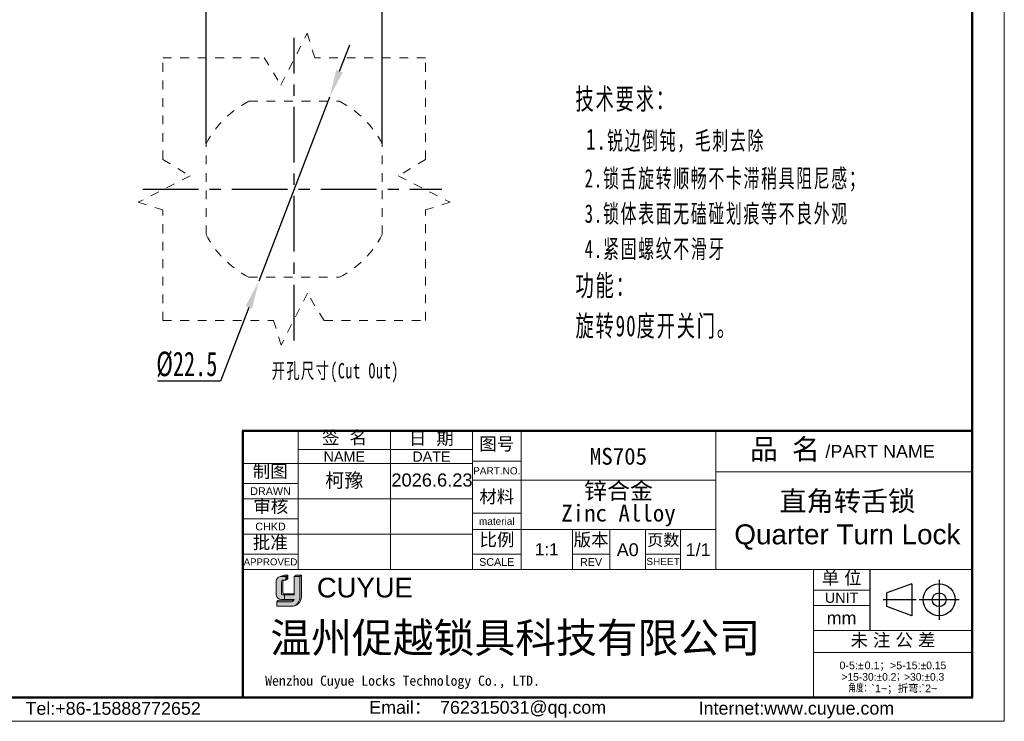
# Model space of a CAD drawing. Header units: millimetres. Extents: x 2687 to 2904, y 1405 to 1558.
# Tile 8 of 9: x 2791 to 2904, y 1405 to 1485. Entities that reach past the tile are written whole.
import ezdxf

# ---------------------------------------------------------------- set-up
doc = ezdxf.new("R2010")
doc.units = ezdxf.units.MM
doc.linetypes.add('CENTER', pattern=[10.159999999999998, 6.35, -1.27, 1.27, -1.27])
doc.linetypes.add('虚线', pattern=[2, 1, -1])
for name, color, linetype, lineweight in [('0007', 7, 'Continuous', 5), ('实线层', 7, 'Continuous', 25), ('尺寸线层', 3, 'Continuous', 18), ('粗实线层', 7, 'Continuous', 50), ('细实线层', 3, 'Continuous', 18), ('虚线层', 6, '虚线', 18)]:
    doc.layers.add(name, color=color, linetype=linetype, lineweight=lineweight)
doc.layers.add('中心线层', color=1, linetype='CENTER')
doc.styles.add('ARIAL', font='arial.ttf')
doc.styles.get("Standard").update_dxf_attribs({"font": 'arial.ttf'})
doc.styles.add('TEXTSTYLE_2', font='arial.ttf')
doc.styles.add('TEXTSTYLE_3', font='arial.ttf')
doc.styles.add('TEXTSTYLE_4', font='arial.ttf')
doc.styles.add('标准', font='txt', dxfattribs={"width": 0.667})
doc.dimstyles.new('标准', dxfattribs={"dimscale": 0.8, "dimtxt": 3.5, "dimasz": 4, "dimexe": 2, "dimexo": 0, "dimtad": 1, "dimdec": 1, "dimdsep": 46, "dimtxsty": '标准', "dimblk": '_CAXARROW', "dimcen": 0, "dimdle": 8, "dimazin": 2, "dimtfac": 0.707107, "dimtmove": 0, "dimatfit": 3, "dimfxl": 1, "dimtolj": 1, "dimarcsym": 1})

# ---------------------------------------------------------------- blocks, each defined once
blk = doc.blocks.new('_CAXARROW')
blk.add_hatch(color=0).paths.add_polyline_path([(0, 0), (-1, 0.125), (-1, -0.125)], flags=0)
blk = doc.blocks.new('*D13')
at = {"layer": 'Defpoints', "color": 0, "transparency": 16777216}
for p in [(2826.660636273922, 1475.85356515), (2818.588797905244, 1454.851293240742)]:
    blk.add_point(p, dxfattribs=at)
at = {"layer": '尺寸线层', "color": 0, "linetype": 'Continuous', "lineweight": -2, "transparency": 16777216}
for p, q in [((2827.808631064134, 1478.840554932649), (2828.956625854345, 1481.827544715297)), ((2826.660636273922, 1475.85356515), (2818.588797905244, 1454.851293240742)), ((2817.440803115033, 1451.864303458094), (2814.210965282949, 1443.460526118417)), ((2814.210965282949, 1443.460526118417), (2807.041859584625, 1443.460526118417))]:
    blk.add_line(p, q, dxfattribs=at)
at = {"layer": '尺寸线层', "color": 0, "lineweight": -2, "transparency": 16777216, "xscale": 3.2, "yscale": 3.2, "zscale": 3.2}
for p, rotation in [((2826.660636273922, 1475.85356515), 248.9766508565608), ((2818.588797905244, 1454.851293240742), 68.97665085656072)]:
    blk.add_blockref('_CAXARROW', p, dxfattribs=dict(at, rotation=rotation))
at = {"layer": '尺寸线层', "color": 0, "transparency": 16777216, "insert": (2810.376412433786, 1445.360526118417), "char_height": 2.8, "width": 18.36821117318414, "attachment_point": 5, "style": '标准'}
blk.add_mtext('\\A1;%%C22.5', dxfattribs=at)
blk = doc.blocks.new('*D14')
at = {"layer": 'Defpoints', "color": 0, "transparency": 16777216}
for p in [(2832.674717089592, 1489.217291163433), (2812.574717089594, 1470.539914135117), (2832.674717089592, 1470.539914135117)]:
    blk.add_point(p, dxfattribs=at)
at = {"layer": '尺寸线层', "color": 0, "linetype": 'Continuous', "lineweight": -2, "transparency": 16777216}
for p, q in [((2812.574717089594, 1470.539914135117), (2812.574717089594, 1490.817291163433)), ((2832.674717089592, 1470.539914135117), (2832.674717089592, 1490.817291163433)), ((2815.774717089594, 1489.217291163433), (2829.474717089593, 1489.217291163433))]:
    blk.add_line(p, q, dxfattribs=at)
at = {"layer": '尺寸线层', "color": 0, "lineweight": -2, "transparency": 16777216, "xscale": 3.2, "yscale": 3.2, "zscale": 3.2, "rotation": 180}
blk.add_blockref('_CAXARROW', (2812.574717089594, 1489.217291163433), dxfattribs=at)
at = {"layer": '尺寸线层', "color": 0, "lineweight": -2, "transparency": 16777216, "xscale": 3.2, "yscale": 3.2, "zscale": 3.2}
blk.add_blockref('_CAXARROW', (2832.674717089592, 1489.217291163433), dxfattribs=at)
at = {"layer": '尺寸线层', "color": 0, "transparency": 16777216, "insert": (2822.624717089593, 1491.132008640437), "char_height": 2.8, "attachment_point": 5, "style": '标准'}
blk.add_mtext('\\A1;{\\fAMGDT|b0|i0|c134|p34;o}%%C20.1', dxfattribs=at)

msp = doc.modelspace()

# ---------------------------------------------------------------- hatches: boundary and pattern name
at = {"layer": '实线层'}
h = msp.add_hatch(color=254, dxfattribs=at)
h.paths.add_polyline_path([(2821.489032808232, 1421.29974562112), (2821.011566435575, 1421.166787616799), (2821.668054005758, 1421.166787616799), (2821.893835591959, 1421.29974562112)], flags=0)
h.paths.add_polyline_path([(2822.629649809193, 1421.166787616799), (2823.269211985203, 1421.166787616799), (2823.457172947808, 1421.29974562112), (2822.865405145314, 1421.29974562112)], flags=0)
msp.add_hatch(color=251, dxfattribs=at).paths.add_polyline_path([(2821.668054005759, 1420.719774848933), (2821.893835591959, 1420.891329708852), (2821.893835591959, 1421.29974562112), (2821.668054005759, 1421.166787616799)], flags=0)
h = msp.add_hatch(color=251, dxfattribs=at)
edge = h.paths.add_edge_path(flags=0)
edge.add_line((2823.457172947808, 1421.29974562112), (2823.269211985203, 1421.166787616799))
edge.add_line((2823.269211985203, 1421.166787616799), (2823.269211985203, 1418.822909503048))
edge.add_arc((2822.208387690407, 1418.781533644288), 1.06163088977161, -71.74154242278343, 2.2336036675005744, ccw=False)
edge.add_arc((2822.365099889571, 1418.851546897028), 1.09244847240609, 279.2658368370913, 358.4978790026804)
edge.add_line((2823.457172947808, 1418.822909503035), (2823.457172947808, 1421.29974562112))
h = msp.add_hatch(color=30, dxfattribs=at)
edge = h.paths.add_edge_path(flags=0)
edge.add_arc((2821.391565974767, 1420.516965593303), 0.2089239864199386, 103.89623382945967, 180.1196323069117, ccw=False)
edge.add_line((2821.341389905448, 1420.719774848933), (2821.668054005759, 1420.719774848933))
edge.add_line((2821.668054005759, 1420.719774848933), (2821.668054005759, 1421.166787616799))
edge.add_line((2821.668054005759, 1421.166787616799), (2821.011566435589, 1421.166787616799))
edge.add_arc((2821.217266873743, 1420.550248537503), 0.6499485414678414, 108.4506221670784, 173.4013944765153)
edge.add_line((2820.571623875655, 1420.624936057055), (2820.571623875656, 1419.046319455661))
edge.add_arc((2821.127765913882, 1419.098130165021), 0.558550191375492, 185.3223660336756, 272.7233690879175)
edge.add_line((2821.154304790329, 1418.540210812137), (2821.504297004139, 1418.540210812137))
edge.add_line((2821.504297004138, 1418.540210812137), (2821.504297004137, 1419.046319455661))
edge.add_line((2821.504297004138, 1419.046319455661), (2821.346742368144, 1419.046319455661))
edge.add_arc((2821.333604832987, 1419.196835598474), 0.151088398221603, 177.6597996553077, 274.98831874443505, ccw=False)
edge.add_line((2821.182642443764, 1419.203004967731), (2821.182642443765, 1420.516529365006))
h = msp.add_hatch(color=251, dxfattribs=at)
edge = h.paths.add_edge_path(flags=0)
edge.add_line((2821.333309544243, 1419.29390280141), (2821.333309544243, 1420.516529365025))
edge.add_arc((2821.542233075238, 1420.516965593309), 0.2089239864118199, 103.89623382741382, 180.1196323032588, ccw=False)
edge.add_line((2821.492057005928, 1420.719774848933), (2821.341389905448, 1420.719774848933))
edge.add_arc((2821.391565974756, 1420.516965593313), 0.208923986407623, 103.8962338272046, 180.1196323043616)
edge.add_line((2821.182642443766, 1420.516529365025), (2821.182642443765, 1419.20300496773))
edge.add_arc((2821.333604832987, 1419.196835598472), 0.1510883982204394, 177.6597996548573, 274.9883187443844)
edge.add_line((2821.346742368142, 1419.04631945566), (2822.629649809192, 1419.046319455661))
edge.add_line((2822.629649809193, 1419.046319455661), (2822.629649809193, 1419.173507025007))
edge.add_line((2822.629649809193, 1419.173507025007), (2821.429735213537, 1419.173507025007))
edge.add_arc((2821.452017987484, 1419.290165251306), 0.1187672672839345, 178.1966309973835, 259.1862447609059, ccw=False)
h = msp.add_hatch(color=251, dxfattribs=at)
edge = h.paths.add_edge_path(flags=0)
edge.add_line((2820.776745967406, 1418.419943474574), (2820.642267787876, 1418.271945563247))
edge.add_line((2820.642267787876, 1418.271945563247), (2822.310658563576, 1418.271945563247))
edge.add_arc((2822.249533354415, 1418.668415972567), 0.4011546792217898, 278.7644802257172, 323.8869948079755)
edge.add_line((2822.573608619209, 1418.431983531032), (2820.776745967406, 1418.419943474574))
at = {"layer": '尺寸线层'}
h = msp.add_hatch(color=179, dxfattribs=at)
edge = h.paths.add_edge_path(flags=0)
edge.add_line((2823.269211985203, 1421.166787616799), (2822.629649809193, 1421.166787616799))
edge.add_line((2822.629649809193, 1421.166787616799), (2822.629649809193, 1419.046319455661))
edge.add_line((2822.629649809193, 1419.046319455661), (2821.504297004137, 1419.046319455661))
edge.add_line((2821.504297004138, 1419.046319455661), (2821.504297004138, 1418.540210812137))
edge.add_line((2821.504297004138, 1418.540210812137), (2822.629649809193, 1418.540210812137))
edge.add_arc((2822.249533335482, 1418.668416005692), 0.4011547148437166, 278.7644821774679, 341.36184450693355, ccw=False)
edge.add_line((2822.310658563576, 1418.271945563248), (2820.642267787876, 1418.271945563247))
edge.add_line((2820.642267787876, 1418.271945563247), (2820.642267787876, 1417.759255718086))
edge.add_line((2820.642267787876, 1417.759255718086), (2822.346562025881, 1417.759255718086))
edge.add_arc((2822.365099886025, 1418.851546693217), 1.092448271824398, 269.0276957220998, 279.2658387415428)
edge.add_arc((2822.2083876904, 1418.781533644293), 1.061630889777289, 288.258457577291, 362.2336036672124)
edge.add_line((2823.269211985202, 1418.822909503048), (2823.269211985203, 1421.166787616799))

# ---------------------------------------------------------------- linework, layer by layer
at = {"color": 0, "linetype": 'Continuous'}
for p, q in [((2888.305045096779, 1421.940453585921), (2888.305045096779, 1414.981163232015)), ((2893.093190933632, 1420.320421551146), (2890.23550972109, 1419.285597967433)), ((2893.093190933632, 1420.320421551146), (2893.093190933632, 1416.677841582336)), ((2896.225461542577, 1420.789156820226), (2896.225461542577, 1416.209106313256)), ((2890.23550972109, 1417.712665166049), (2890.23550972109, 1419.285597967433)), ((2893.61075885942, 1418.499131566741), (2889.830994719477, 1418.499131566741)), ((2898.515486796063, 1418.499131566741), (2893.935436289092, 1418.499131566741)), ((2893.093190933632, 1416.677841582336), (2890.23550972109, 1417.712665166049))]:
    msp.add_line(p, q, dxfattribs=at)
for radius in [1.82128998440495, 0.7864664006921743]:
    msp.add_circle((2896.225461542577, 1418.499131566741), radius, dxfattribs=at)
at = {"layer": '0007'}
for p, q in [((2821.011566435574, 1421.166787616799), (2821.489032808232, 1421.29974562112)), ((2821.489032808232, 1421.29974562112), (2821.893835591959, 1421.29974562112)), ((2821.668054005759, 1421.166787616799), (2821.893835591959, 1421.29974562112)), ((2821.893835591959, 1420.891329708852), (2821.893835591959, 1421.29974562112)), ((2822.629649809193, 1421.166787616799), (2822.865405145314, 1421.29974562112)), ((2822.865405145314, 1421.29974562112), (2823.457172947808, 1421.29974562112)), ((2823.269211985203, 1421.166787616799), (2823.457172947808, 1421.29974562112)), ((2823.457172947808, 1421.29974562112), (2823.457172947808, 1418.822909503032)), ((2820.571623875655, 1419.046319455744), (2820.571623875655, 1420.624936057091)), ((2821.011566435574, 1421.166787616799), (2821.668054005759, 1421.166787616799)), ((2821.182642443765, 1419.20300496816), (2821.182642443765, 1420.516529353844)), ((2821.333309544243, 1419.29390280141), (2821.333309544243, 1420.516529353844)), ((2821.341389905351, 1420.719774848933), (2821.668054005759, 1420.719774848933)), ((2821.668054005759, 1420.719774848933), (2821.668054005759, 1421.166787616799)), ((2821.668054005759, 1420.719774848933), (2821.893835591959, 1420.891329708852)), ((2822.629649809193, 1421.166787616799), (2823.269211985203, 1421.166787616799)), ((2822.629649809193, 1419.046319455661), (2822.629649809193, 1421.166787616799)), ((2823.269211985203, 1421.166787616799), (2823.269211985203, 1418.822909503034)), ((2821.346742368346, 1419.046319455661), (2822.629649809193, 1419.046319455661)), ((2821.429735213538, 1419.173507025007), (2822.629649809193, 1419.173507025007)), ((2821.504297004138, 1419.046319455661), (2821.504297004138, 1418.540210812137)), ((2820.642267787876, 1418.271945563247), (2820.776745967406, 1418.419943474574)), ((2820.642267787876, 1417.759255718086), (2820.642267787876, 1418.271945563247)), ((2820.642267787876, 1418.271945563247), (2822.310658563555, 1418.271945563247)), ((2820.776745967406, 1418.419943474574), (2822.573608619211, 1418.431983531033)), ((2821.154304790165, 1418.540210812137), (2822.629649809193, 1418.540210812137)), ((2820.642267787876, 1417.759255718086), (2822.346562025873, 1417.759255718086))]:
    msp.add_line(p, q, dxfattribs=at)
for centre, radius, start, end in [((2821.217266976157, 1420.550248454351), 0.6499486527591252, 108.4506284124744, 173.4013882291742), ((2821.391565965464, 1420.516965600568), 0.2089239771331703, 103.8962318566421, 180.1196373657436), ((2821.542233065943, 1420.516965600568), 0.2089239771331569, 103.896231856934, 180.1196373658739), ((2821.127765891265, 1419.098130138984), 0.5585501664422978, 185.3223635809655, 272.7233715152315), ((2821.333604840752, 1419.196835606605), 0.1510884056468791, 177.6598026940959, 274.9883156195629), ((2821.452017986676, 1419.290165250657), 0.1187672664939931, 178.1966306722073, 259.1862450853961), ((2822.249533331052, 1418.668416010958), 0.4011547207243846, 278.7644826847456, 341.3618439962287), ((2822.365099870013, 1418.851546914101), 1.0924484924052, 269.0276967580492, 358.4978781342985), ((2822.208387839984, 1418.781533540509), 1.061630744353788, 288.2424993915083, 2.233609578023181)]:
    msp.add_arc(centre, radius, start, end, dxfattribs=at)
at = {"layer": '中心线层'}
for p, q in [((2822.624717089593, 1448.083383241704), (2822.624717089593, 1482.621475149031)), ((2805.355671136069, 1465.352429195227), (2839.454879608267, 1465.352429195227))]:
    msp.add_line(p, q, dxfattribs=at)
at = {"layer": '粗实线层'}
msp.add_lwpolyline([(2699.575110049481, 1554.481628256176), (2900.001331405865, 1554.481628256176), (2900.001331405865, 1407.3349322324), (2699.575110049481, 1407.3349322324)], close=True, dxfattribs=at)
msp.add_lwpolyline([(2900.00121746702, 1437.794222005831), (2867.540153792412, 1437.794222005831), (2816.764386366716, 1437.793612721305), (2816.764386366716, 1407.320352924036)], dxfattribs=at)
at = {"layer": '细实线层'}
for p, q in [((2823.080380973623, 1437.793612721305), (2823.080380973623, 1421.945144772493)), ((2833.607038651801, 1437.793612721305), (2833.607038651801, 1421.945144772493)), ((2842.963523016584, 1437.807130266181), (2842.963523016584, 1421.945144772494)), ((2842.96406769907, 1437.793612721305), (2842.96406769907, 1421.945144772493)), ((2848.519259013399, 1437.79399376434), (2848.519259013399, 1421.945144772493)), ((2870.740153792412, 1437.794222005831), (2870.740153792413, 1421.945144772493)), ((2823.080380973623, 1435.629799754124), (2842.96406769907, 1435.629799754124)), ((2816.764386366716, 1434.050801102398), (2842.96406769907, 1434.050801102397)), ((2842.963523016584, 1434.298244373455), (2848.519259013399, 1434.298244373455)), ((2870.740153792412, 1433.115707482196), (2900.00121746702, 1433.115707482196)), ((2816.764386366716, 1431.770025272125), (2823.080380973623, 1431.770025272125)), ((2842.963523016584, 1432.134431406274), (2870.742203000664, 1432.134431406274)), ((2816.764386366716, 1430.015582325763), (2842.96406769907, 1430.015582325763)), ((2842.963523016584, 1428.391619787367), (2848.519259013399, 1428.391619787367)), ((2816.764386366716, 1427.734806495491), (2823.080380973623, 1427.734806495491)), ((2816.764386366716, 1425.980363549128), (2842.96406769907, 1425.980363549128)), ((2842.963523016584, 1426.520213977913), (2870.742203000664, 1426.520213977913)), ((2854.367402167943, 1426.520213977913), (2854.367402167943, 1421.945144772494)), ((2858.63654667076, 1426.520213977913), (2858.63654667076, 1421.945144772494)), ((2862.73024687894, 1426.520213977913), (2862.73024687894, 1421.945144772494)), ((2866.706984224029, 1426.520213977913), (2866.706984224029, 1421.945144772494)), ((2816.764386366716, 1423.699587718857), (2823.080380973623, 1423.699587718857)), ((2842.963523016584, 1423.713105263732), (2848.519259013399, 1423.713105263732)), ((2854.367402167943, 1423.713105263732), (2858.63654667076, 1423.713105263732)), ((2862.73024687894, 1423.713105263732), (2866.706984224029, 1423.713105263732)), ((2816.764386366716, 1421.945144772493), (2881.872030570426, 1421.945144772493)), ((2881.872030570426, 1421.945144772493), (2881.872030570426, 1407.383525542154)), ((2881.872087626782, 1421.940453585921), (2900.001331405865, 1421.940453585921)), ((2881.872087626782, 1421.940453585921), (2881.872087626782, 1407.320352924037)), ((2881.872087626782, 1419.601196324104), (2888.305045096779, 1419.601196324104)), ((2881.872087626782, 1417.846753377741), (2888.305045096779, 1417.846753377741)), ((2881.872087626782, 1414.981163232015), (2900.001331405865, 1414.981163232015)), ((2881.872087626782, 1412.466461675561), (2900.001331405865, 1412.466461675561))]:
    msp.add_line(p, q, dxfattribs=at)
msp.add_lwpolyline([(2686.544106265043, 1558.136717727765), (2903.656420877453, 1558.136717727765), (2903.656420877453, 1404.62295992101), (2686.544106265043, 1404.62295992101)], close=True, dxfattribs=at)
at = {"layer": '虚线层'}
for p, q in [((2821.112819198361, 1477.23355017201), (2824.119078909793, 1483.166957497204)), ((2824.119078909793, 1483.166957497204), (2824.966169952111, 1480.352429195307)), ((2807.624717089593, 1480.352429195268), (2819.214128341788, 1480.352429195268)), ((2807.624717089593, 1468.763017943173), (2807.624717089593, 1480.352429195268)), ((2819.214128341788, 1480.352429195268), (2821.112819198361, 1477.23355017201)), ((2837.624717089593, 1480.352429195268), (2824.966169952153, 1480.352429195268)), ((2837.624717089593, 1468.763017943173), (2837.624717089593, 1480.352429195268)), ((2817.470835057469, 1475.402429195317), (2827.778599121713, 1475.402429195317)), ((2812.574717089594, 1460.19854716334), (2812.574717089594, 1470.539914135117)), ((2832.674717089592, 1460.198547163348), (2832.674717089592, 1470.539914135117)), ((2807.624717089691, 1468.763017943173), (2810.74359611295, 1466.864327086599)), ((2837.624717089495, 1468.763017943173), (2834.505838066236, 1466.864327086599)), ((2810.74359611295, 1466.864327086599), (2804.810188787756, 1463.858067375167)), ((2834.505838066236, 1466.864327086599), (2840.43924539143, 1463.858067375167)), ((2804.810188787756, 1463.858067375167), (2807.624717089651, 1463.010976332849)), ((2807.624717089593, 1450.352429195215), (2807.624717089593, 1463.010976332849)), ((2840.43924539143, 1463.858067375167), (2837.624717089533, 1463.010976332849)), ((2837.624717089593, 1450.352429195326), (2837.624717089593, 1463.010976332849)), ((2817.437232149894, 1455.302429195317), (2827.778599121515, 1455.302429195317)), ((2824.136614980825, 1453.471308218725), (2821.130355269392, 1447.537900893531)), ((2826.035305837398, 1450.352429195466), (2824.136614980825, 1453.471308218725)), ((2807.62471708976, 1450.352429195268), (2820.283264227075, 1450.352429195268)), ((2821.130355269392, 1447.537900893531), (2820.283264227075, 1450.352429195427)), ((2826.035305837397, 1450.352429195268), (2837.624717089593, 1450.352429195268))]:
    msp.add_line(p, q, dxfattribs=at)
for centre, radius, start, end in [((2822.624717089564, 1465.352429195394), 11.29999999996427, 117.2660444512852, 152.7339555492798), ((2822.624717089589, 1465.352429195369), 11.30000000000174, 27.26604445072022, 62.73395554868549), ((2822.624717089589, 1465.352429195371), 11.29999999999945, 207.2660444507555, 242.7339555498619), ((2822.624717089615, 1465.352429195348), 11.29999999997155, 297.2660444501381, 332.7339555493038)]:
    msp.add_arc(centre, radius, start, end, dxfattribs=at)

# ---------------------------------------------------------------- texts
at = {"color": 0, "linetype": 'Continuous', "attachment_point": 2, "line_spacing_factor": 0.8999999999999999}
for s, insert, char_height, width, style in [('签  名', (2828.367918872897, 1437.739101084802), 1.462035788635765, 6.430673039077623, 'TEXTSTYLE_2'), ('日  期', (2838.273287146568, 1437.663364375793), 1.462035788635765, 6.430673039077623, 'TEXTSTYLE_2'), ('图号', (2845.74139101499, 1437.023602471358), 1.462035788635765, 4.283307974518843, 'TEXTSTYLE_2'), ('{\\fSimSun|b0|i0|c0|p34;品 名}', (2878.61871621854, 1436.8533486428), 2.339257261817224, 8.571184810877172, 'TEXTSTYLE_2'), ('/PART NAME', (2889.48206362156, 1436.163912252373), 1.462035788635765, 12.45176205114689, 'TEXTSTYLE_3'), ('PART.NO.', (2845.74139101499, 1433.625707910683), 0.8187400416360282, 5.390292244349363, 'TEXTSTYLE_3'), ('材料', (2845.74139101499, 1430.994043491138), 1.462035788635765, 4.283307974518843, 'TEXTSTYLE_2'), ('material', (2845.74139101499, 1427.865286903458), 0.8187400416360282, 5.137669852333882, 'TEXTSTYLE_3'), ('比例', (2845.765702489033, 1426.090603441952), 1.462035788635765, 4.283307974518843, 'TEXTSTYLE_2'), ('版本', (2856.50197441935, 1426.081394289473), 1.462035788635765, 4.283307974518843, 'TEXTSTYLE_2'), ('页数', (2864.739602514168, 1425.998886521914), 1.345072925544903, 3.940643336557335, 'TEXTSTYLE_2'), ('A0', (2860.683396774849, 1424.941215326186), 1.462035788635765, 2.14736506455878, 'TEXTSTYLE_2'), ('1/1', (2868.724593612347, 1424.941215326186), 1.462035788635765, 3.22104759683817, 'TEXTSTYLE_2'), ('SCALE', (2845.74139101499, 1423.245253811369), 0.8772214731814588, 4.011087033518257, 'TEXTSTYLE_3'), ('REV', (2856.50197441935, 1423.245253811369), 0.8772214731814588, 1.902895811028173, 'TEXTSTYLE_4'), ('SHEET', (2864.718615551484, 1423.274494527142), 0.8187400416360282, 3.382925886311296, 'TEXTSTYLE_4'), ('单 位', (2885.088566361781, 1421.723847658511), 1.462035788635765, 5.356990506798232, 'TEXTSTYLE_2'), ('UNIT', (2885.088566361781, 1419.308789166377), 1.169628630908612, 3.804554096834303, 'TEXTSTYLE_3'), ('mm', (2885.088566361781, 1417.144976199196), 1.462035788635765, 3.391488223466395, 'TEXTSTYLE_3'), ('未 注 公 差', (2890.946911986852, 1414.628103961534), 1.462035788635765, 11.78766354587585, 'TEXTSTYLE_2'), ('{\\C256;Email\\fSimSun|b0|i0|c0|p34;： \\farial|b0|i0|c0|p34;762315031@qq.com}', (2844.705826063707, 1406.944019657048), 1.459117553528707, 29.63514106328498, 'TEXTSTYLE_3'), ('{\\C256;Internet:www.cuyue.com}', (2879.936299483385, 1406.848559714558), 1.459117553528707, 43.25092040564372, 'TEXTSTYLE_3')]:
    msp.add_mtext(s, dxfattribs=dict(at, insert=insert, char_height=char_height, width=width, style=style))
at = {"linetype": 'Continuous', "attachment_point": 2, "line_spacing_factor": 0.8999999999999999}
for s, insert, char_height, width, style in [('NAME', (2828.343709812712, 1435.425114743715), 1.169628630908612, 4.70895095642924, 'TEXTSTYLE_3'), ('DATE', (2838.285553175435, 1435.425114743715), 1.169628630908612, 4.348061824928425, 'TEXTSTYLE_3'), ('制图', (2819.90379161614, 1433.882885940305), 1.462035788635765, 4.283307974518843, 'TEXTSTYLE_2'), ('DRAWN', (2819.92238367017, 1431.331414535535), 0.8772214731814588, 4.620902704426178, 'TEXTSTYLE_3'), ('审核', (2819.955550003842, 1429.887938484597), 1.462035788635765, 4.283307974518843, 'TEXTSTYLE_2'), ('CHKD', (2819.92238367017, 1427.2961957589), 0.8772214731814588, 3.466492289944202, 'TEXTSTYLE_3'), ('批准', (2819.895976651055, 1425.755702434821), 1.462035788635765, 4.283307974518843, 'TEXTSTYLE_2'), ('APPROVED', (2819.92238367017, 1423.217115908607), 0.7894993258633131, 6.116418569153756, 'TEXTSTYLE_3'), ('Tel:+86-15888772652', (2801.966546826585, 1406.826484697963), 1.459117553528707, 20.71307951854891, 'TEXTSTYLE_3')]:
    msp.add_mtext(s, dxfattribs=dict(at, insert=insert, char_height=char_height, width=width, style=style))
at = {"color": 0, "lineweight": 13, "char_height": 1.92, "width": 37.03482463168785, "attachment_point": 5}
for s, insert in [('{\\fFangSong|b0|i0|c134|p34;\\C3;MS705}', (2859.629706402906, 1434.857633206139)), ('\\pxsm0.8;{\\fFangSong|b0|i0|c134|p34;\\C3;锌合金\\PZinc Alloy}', (2859.629706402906, 1429.385650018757))]:
    msp.add_mtext(s, dxfattribs=dict(at, insert=insert))
at = {"color": 0, "insert": (2885.747270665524, 1427.549169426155), "char_height": 2.276223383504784, "width": 52.07207551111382, "attachment_point": 5, "style": 'ARIAL'}
msp.add_mtext('{\\fFangSong|b0|i0|c134|p34;直角转舌锁\\P}Quarter Turn Lock', dxfattribs=at)
at = {"color": 0, "insert": (2851.443330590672, 1424.251422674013), "char_height": 1.400752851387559, "width": 9.746905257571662, "attachment_point": 5}
msp.add_mtext('1:1', dxfattribs=at)
at = {"color": 7, "linetype": 'Continuous', "attachment_point": 1, "line_spacing_factor": 0.8999999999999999}
for s, insert, char_height, width, style in [('CUYUE', (2825.213996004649, 1421.001048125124), 2.24, 24.96089739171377, 'TEXTSTYLE_2'), ('{\\fsimsun|b0|i0|c134|p34;\\C0;Wenzhou Cuyue Locks Technology Co., LTD.}', (2819.312535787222, 1409.838195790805), 1.152, 48.08350803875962, 'TEXTSTYLE_3')]:
    msp.add_mtext(s, dxfattribs=dict(at, insert=insert, char_height=char_height, width=width, style=style))
at = {"color": 0, "linetype": 'Continuous', "lineweight": 13, "insert": (2890.936709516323, 1411.443036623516), "char_height": 0.8754705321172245, "width": 17.79651641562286, "attachment_point": 2, "line_spacing_factor": 0.8999999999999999, "style": 'TEXTSTYLE_2'}
msp.add_mtext('0-5:{\\Fgdt,gbcbig.shx;`\\fsimsun|b0|i0|c0|p34;\\W0.16667; \\farial|b0|i0|c0|p34;\\W1;0.1\\fsimsun|b0|i0|c0|p34;；}>5-15:{\\Fgdt,gbcbig.shx;`0.15\\P>15-30:`0.2；>30:`0.3\\P角度：}`1~{\\fsimsun|b0|i0|c0|p34;；折弯}:`2~', dxfattribs=at)
at = {"layer": '尺寸线层', "attachment_point": 1, "line_spacing_factor": 1.150569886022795, "style": '标准'}
for s, insert, char_height, width in [('{\\H1.14286x;\\T1.1;技术要求：\\P 1.\\H0.875x;锐边倒钝，毛刺去除\\P 2.锁舌旋转顺畅不卡滞稍具阻尼感；\\P 3.锁体表面无磕碰划痕等不良外观\\P 4.紧固螺纹不滑牙\\H1x;\\P\\H1.14286x;功能：\\P旋转90度开关门。}', (2854.72503749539, 1476.855608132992), 2.1, 68.24672625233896), ('{\\T1.1;开孔尺寸(Cut Out)}', (2820.056870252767, 1445.511774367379), 1.75, 21.68990011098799)]:
    msp.add_mtext(s, dxfattribs=dict(at, insert=insert, char_height=char_height, width=width))
at = {"layer": '尺寸线层', "color": 6, "insert": (2819.903286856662, 1415.863722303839), "char_height": 3.41432, "width": 62.6797856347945, "attachment_point": 1}
msp.add_mtext('{\\fSimSun|b0|i0|c134|p2;\\C0;温州促越锁具科技有限公司}', dxfattribs=at)
at = {"layer": '细实线层', "insert": (2828.343709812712, 1432.03319171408), "char_height": 1.6, "attachment_point": 5}
msp.add_mtext_dynamic_manual_height_columns('{\\fSimSun|b0|i0|c134|p2;柯豫}', width=13.15832209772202, gutter_width=1, heights=[0], dxfattribs=at)
at = {"layer": '细实线层', "insert": (2833.713708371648, 1432.910261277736), "char_height": 1.49128, "attachment_point": 1}
msp.add_mtext('2026.6.23', dxfattribs=at)

# ---------------------------------------------------------------- dimensions: what is measured, and where the dimension line sits
at = {"layer": '尺寸线层'}
dim = msp.add_linear_dim(base=(2832.674717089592, 1489.217291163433), p1=(2812.574717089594, 1470.539914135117), p2=(2832.674717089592, 1470.539914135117), angle=180, text='{\\fAMGDT|b0|i0|c134|p34;o}<>', dimstyle='标准', override={"dimtoh": 1, "dimpost": '%%C<>', "dimsah": 1, "dimatfit": 1}, dxfattribs=at)
dim.commit()
dim.dimension.update_dxf_attribs({"geometry": '*D14', "text_midpoint": (2822.624717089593, 1491.132008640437)})
dim = msp.add_diameter_dim_2p(p1=(2826.660636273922, 1475.85356515), p2=(2818.588797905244, 1454.851293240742), dimstyle='标准', override={"dimtoh": 1, "dimpost": '%%C<>', "dimsah": 1, "dimatfit": 1}, dxfattribs=at)
dim.commit()
dim.dimension.update_dxf_attribs({"geometry": '*D13', "text_midpoint": (2810.376412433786, 1443.460526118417), "dimtype": 163})

doc.saveas('drawing.dxf')
